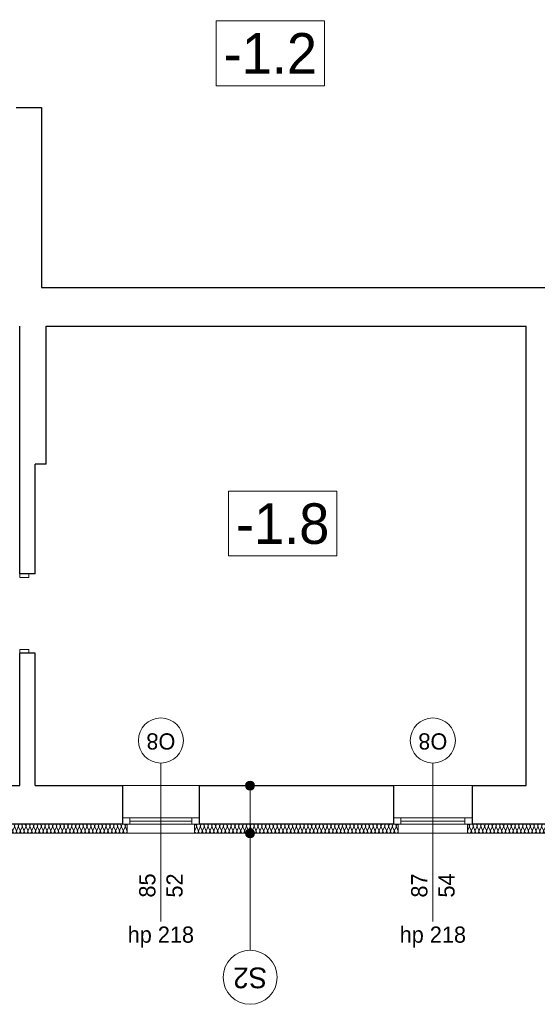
# Model space of a CAD drawing. Extents: x -21260 to 35740, y -2672 to 187028.
# Tile 6 of 120: x -6728 to -981, y 9537 to 20469. Entities that reach past the tile are written whole.
import ezdxf

# ---------------------------------------------------------------- set-up
doc = ezdxf.new("R2010")
doc.units = 0
doc.header["$MEASUREMENT"] = 0
doc.layers.add('arch izolacje_Nr_Pióra__3', color=7, linetype='Continuous', lineweight=13, true_color=0xff6600)
doc.layers.add('Arch ocieplenie_Nr_Pióra__22', color=7, linetype='Continuous', lineweight=9, true_color=0x7f7f7f)
doc.layers.add('Arch ocieplenie', color=7, linetype='Continuous')
doc.layers.add('Arch opisy', color=7, linetype='Continuous')
for name, color, linetype, lineweight in [('Arch opisy okien_Nr_Pióra__21', 7, 'Continuous', 13), ('Arch opisy_Nr_Pióra__1', 7, 'Continuous', 25), ('Arch opisy_Nr_Pióra__21', 7, 'Continuous', 13), ('INWENT OPISY_Nr_Pióra__21', 7, 'Continuous', 13), ('INWENT. DRZWI_Nr_Pióra__21', 7, 'Continuous', 13), ('INWENT. OKNA_Nr_Pióra__5', 7, 'Continuous', 13), ('INWENT.ŚCIANY_Nr_Pióra__1', 7, 'Continuous', 25), ('INWENT.ŚCIANY_Nr_Pióra__21', 7, 'Continuous', 13)]:
    doc.layers.add(name, color=color, linetype=linetype, lineweight=lineweight)
doc.styles.add('GENERATED_STYLE_3', font='txt')
doc.styles.add('GENERATED_STYLE_4', font='txt')
doc.styles.add('GENERATED_STYLE_6', font='txt')
doc.styles.add('GENERATED_STYLE_7', font='txt')

# ---------------------------------------------------------------- blocks, each defined once
blk = doc.blocks.new('Izolacja cieplna 14_127', base_point=(-8246, 11536))
at = {"layer": 'Arch ocieplenie_Nr_Pióra__22', "linetype": 'Continuous'}
for p, q in [((-8244, 11466), (-8227, 11506)), ((-8223, 11506), (-8205, 11466)), ((-8202, 11466), (-8184, 11506)), ((-8181, 11506), (-8163, 11466)), ((-8159, 11466), (-8142, 11506)), ((-8138, 11506), (-8121, 11466)), ((-8117, 11466), (-8100, 11506)), ((-8096, 11506), (-8078, 11466)), ((-8075, 11466), (-8057, 11506)), ((-8054, 11506), (-8036, 11466)), ((-8032, 11466), (-8015, 11506)), ((-8011, 11506), (-7994, 11466)), ((-7990, 11466), (-7972, 11506)), ((-7969, 11506), (-7951, 11466)), ((-7948, 11466), (-7930, 11506)), ((-7927, 11506), (-7909, 11466)), ((-7905, 11466), (-7888, 11506)), ((-7884, 11506), (-7867, 11466)), ((-7863, 11466), (-7845, 11506)), ((-7842, 11506), (-7824, 11466)), ((-7821, 11466), (-7803, 11506)), ((-7800, 11506), (-7782, 11466)), ((-7778, 11466), (-7761, 11506)), ((-7757, 11506), (-7740, 11466)), ((-7736, 11466), (-7718, 11506)), ((-7715, 11506), (-7697, 11466)), ((-7694, 11466), (-7676, 11506)), ((-7673, 11506), (-7655, 11466)), ((-7651, 11466), (-7634, 11506)), ((-7630, 11506), (-7613, 11466)), ((-7609, 11466), (-7591, 11506)), ((-7588, 11506), (-7570, 11466)), ((-7567, 11466), (-7549, 11506)), ((-7545, 11506), (-7528, 11466)), ((-7524, 11466), (-7507, 11506)), ((-7503, 11506), (-7486, 11466)), ((-7482, 11466), (-7464, 11506)), ((-7461, 11506), (-7443, 11466)), ((-7440, 11466), (-7422, 11506)), ((-7418, 11506), (-7401, 11466)), ((-7397, 11466), (-7380, 11506)), ((-7376, 11506), (-7358, 11466)), ((-7355, 11466), (-7337, 11506)), ((-7334, 11506), (-7316, 11466)), ((-7313, 11466), (-7295, 11506)), ((-7291, 11506), (-7274, 11466)), ((-7270, 11466), (-7253, 11506)), ((-7249, 11506), (-7231, 11466)), ((-7228, 11466), (-7210, 11506)), ((-7207, 11506), (-7189, 11466)), ((-7186, 11466), (-7168, 11506)), ((-7164, 11506), (-7147, 11466)), ((-7143, 11466), (-7126, 11506)), ((-7122, 11506), (-7104, 11466)), ((-7101, 11466), (-7083, 11506)), ((-7080, 11506), (-7062, 11466)), ((-7059, 11466), (-7041, 11506)), ((-7037, 11506), (-7020, 11466)), ((-7016, 11466), (-6999, 11506)), ((-6995, 11506), (-6977, 11466)), ((-6974, 11466), (-6956, 11506)), ((-6953, 11506), (-6935, 11466)), ((-6931, 11466), (-6914, 11506)), ((-6910, 11506), (-6893, 11466)), ((-6889, 11466), (-6872, 11506)), ((-6868, 11506), (-6850, 11466)), ((-6847, 11466), (-6829, 11506)), ((-6826, 11506), (-6808, 11466)), ((-6804, 11466), (-6787, 11506)), ((-6783, 11506), (-6766, 11466)), ((-6762, 11466), (-6745, 11506)), ((-6741, 11506), (-6723, 11466)), ((-6720, 11466), (-6702, 11506)), ((-6699, 11506), (-6681, 11466)), ((-6677, 11466), (-6660, 11506)), ((-6656, 11506), (-6639, 11466)), ((-6635, 11466), (-6617, 11506)), ((-6614, 11506), (-6596, 11466)), ((-6593, 11466), (-6575, 11506)), ((-6572, 11506), (-6554, 11466)), ((-6550, 11466), (-6533, 11506)), ((-6529, 11506), (-6512, 11466)), ((-6508, 11466), (-6490, 11506)), ((-6487, 11506), (-6469, 11466)), ((-6466, 11466), (-6448, 11506)), ((-6445, 11506), (-6427, 11466)), ((-6423, 11466), (-6406, 11506)), ((-6402, 11506), (-6385, 11466)), ((-6381, 11466), (-6363, 11506)), ((-6360, 11506), (-6342, 11466)), ((-6339, 11466), (-6321, 11506)), ((-6318, 11506), (-6300, 11466)), ((-6296, 11466), (-6279, 11506)), ((-6275, 11506), (-6258, 11466)), ((-6254, 11466), (-6236, 11506)), ((-6233, 11506), (-6215, 11466)), ((-6212, 11466), (-6194, 11506)), ((-6190, 11506), (-6173, 11466)), ((-6169, 11466), (-6152, 11506)), ((-6148, 11506), (-6131, 11466)), ((-6127, 11466), (-6109, 11506)), ((-6106, 11506), (-6088, 11466)), ((-6085, 11466), (-6067, 11506)), ((-6063, 11506), (-6046, 11466)), ((-6042, 11466), (-6025, 11506)), ((-6021, 11506), (-6003, 11466)), ((-6000, 11466), (-5982, 11506)), ((-5979, 11506), (-5961, 11466)), ((-5958, 11466), (-5940, 11506)), ((-5936, 11506), (-5919, 11466)), ((-5915, 11466), (-5898, 11506)), ((-5894, 11506), (-5876, 11466)), ((-5873, 11466), (-5855, 11506)), ((-5852, 11506), (-5834, 11466)), ((-5831, 11466), (-5813, 11506)), ((-5809, 11506), (-5792, 11466)), ((-5788, 11466), (-5771, 11506)), ((-5767, 11506), (-5749, 11466)), ((-5746, 11466), (-5728, 11506)), ((-5725, 11506), (-5707, 11466)), ((-5704, 11466), (-5686, 11506)), ((-5682, 11506), (-5665, 11466)), ((-5661, 11466), (-5644, 11506)), ((-5640, 11506), (-5622, 11466)), ((-5619, 11466), (-5601, 11506)), ((-5598, 11506), (-5580, 11466)), ((-5576, 11466), (-5559, 11506)), ((-5555, 11506), (-5538, 11466))]:
    blk.add_line(p, q, dxfattribs=at)
for centre, start_param, end_param in [((-8246, 11515), 4.299596, 6.283185), ((-8204, 11515), 4.299595, 8.266774), ((-8161, 11515), 4.299595, 8.266774), ((-8119, 11515), 4.299595, 8.266774), ((-8077, 11515), 4.299595, 8.266774), ((-8034, 11515), 4.299595, 8.266774), ((-7992, 11515), 4.299595, 8.266774), ((-7950, 11515), 4.299595, 8.266774), ((-7907, 11515), 4.299595, 8.266774), ((-7865, 11515), 4.299595, 8.266774), ((-7822, 11515), 4.299595, 8.266774), ((-7780, 11515), 4.299595, 8.266774), ((-7738, 11515), 4.299595, 8.266774), ((-7695, 11515), 4.299595, 8.266774), ((-7653, 11515), 4.299595, 8.266774), ((-7611, 11515), 4.299595, 8.266774), ((-7568, 11515), 4.299595, 8.266774), ((-7526, 11515), 4.299595, 8.266774), ((-7484, 11515), 4.299595, 8.266774), ((-7441, 11515), 4.299595, 8.266774), ((-7399, 11515), 4.299595, 8.266774), ((-7357, 11515), 4.299595, 8.266774), ((-7314, 11515), 4.299595, 8.266774), ((-7272, 11515), 4.299595, 8.266774), ((-7230, 11515), 4.299595, 8.266774), ((-7187, 11515), 4.299595, 8.266774), ((-7145, 11515), 4.299595, 8.266774), ((-7103, 11515), 4.299595, 8.266774), ((-7060, 11515), 4.299595, 8.266774), ((-7018, 11515), 4.299595, 8.266774), ((-6976, 11515), 4.299595, 8.266774), ((-6933, 11515), 4.299595, 8.266774), ((-6891, 11515), 4.299595, 8.266774), ((-6849, 11515), 4.299595, 8.266774), ((-6806, 11515), 4.299595, 8.266774), ((-6764, 11515), 4.299595, 8.266774), ((-6722, 11515), 4.299595, 8.266774), ((-6679, 11515), 4.299595, 8.266774), ((-6637, 11515), 4.299595, 8.266774), ((-6595, 11515), 4.299595, 8.266774), ((-6552, 11515), 4.299595, 8.266774), ((-6510, 11515), 4.299595, 8.266774), ((-6467, 11515), 4.299595, 8.266774), ((-6425, 11515), 4.299595, 8.266774), ((-6383, 11515), 4.299595, 8.266774), ((-6340, 11515), 4.299595, 8.266774), ((-6298, 11515), 4.299595, 8.266774), ((-6256, 11515), 4.299595, 8.266774), ((-6213, 11515), 4.299595, 8.266774), ((-6171, 11515), 4.299595, 8.266774), ((-6129, 11515), 4.299595, 8.266774), ((-6086, 11515), 4.299595, 8.266774), ((-6044, 11515), 4.299595, 8.266774), ((-6002, 11515), 4.299595, 8.266774), ((-5959, 11515), 4.299595, 8.266774), ((-5917, 11515), 4.299595, 8.266774), ((-5875, 11515), 4.299595, 8.266774), ((-5832, 11515), 4.299595, 8.266774), ((-5790, 11515), 4.299595, 8.266774), ((-5748, 11515), 4.299595, 8.266774), ((-5705, 11515), 4.299595, 8.266774), ((-5663, 11515), 4.299595, 8.266774), ((-5621, 11515), 4.299595, 8.266774), ((-5578, 11515), 4.299595, 8.266774), ((-5536, 11515), 0, 1.983589), ((-8225, 11457), 1.158003, 5.125183), ((-8182, 11457), 1.158003, 5.125183), ((-8140, 11457), 1.158003, 5.125183), ((-8098, 11457), 1.158003, 5.125183), ((-8055, 11457), 1.158003, 5.125183), ((-8013, 11457), 1.158003, 5.125183), ((-7971, 11457), 1.158003, 5.125183), ((-7928, 11457), 1.158003, 5.125183), ((-7886, 11457), 1.158003, 5.125183), ((-7844, 11457), 1.158003, 5.125183), ((-7801, 11457), 1.158003, 5.125183), ((-7759, 11457), 1.158003, 5.125183), ((-7717, 11457), 1.158003, 5.125183), ((-7674, 11457), 1.158003, 5.125183), ((-7632, 11457), 1.158003, 5.125183), ((-7590, 11457), 1.158003, 5.125183), ((-7547, 11457), 1.158003, 5.125183), ((-7505, 11457), 1.158003, 5.125183), ((-7463, 11457), 1.158003, 5.125183), ((-7420, 11457), 1.158003, 5.125183), ((-7378, 11457), 1.158003, 5.125183), ((-7336, 11457), 1.158003, 5.125183), ((-7293, 11457), 1.158003, 5.125183), ((-7251, 11457), 1.158003, 5.125183), ((-7209, 11457), 1.158003, 5.125183), ((-7166, 11457), 1.158003, 5.125183), ((-7124, 11457), 1.158003, 5.125183), ((-7081, 11457), 1.158003, 5.125183), ((-7039, 11457), 1.158003, 5.125183), ((-6997, 11457), 1.158003, 5.125183), ((-6954, 11457), 1.158003, 5.125183), ((-6912, 11457), 1.158003, 5.125183), ((-6870, 11457), 1.158003, 5.125183), ((-6827, 11457), 1.158003, 5.125183), ((-6785, 11457), 1.158003, 5.125183), ((-6743, 11457), 1.158003, 5.125183), ((-6700, 11457), 1.158003, 5.125183), ((-6658, 11457), 1.158003, 5.125183), ((-6616, 11457), 1.158003, 5.125183), ((-6573, 11457), 1.158003, 5.125183), ((-6531, 11457), 1.158003, 5.125183), ((-6489, 11457), 1.158003, 5.125183), ((-6446, 11457), 1.158003, 5.125183), ((-6404, 11457), 1.158003, 5.125183), ((-6362, 11457), 1.158003, 5.125183), ((-6319, 11457), 1.158003, 5.125183), ((-6277, 11457), 1.158003, 5.125183), ((-6235, 11457), 1.158003, 5.125183), ((-6192, 11457), 1.158003, 5.125183), ((-6150, 11457), 1.158003, 5.125183), ((-6108, 11457), 1.158003, 5.125183), ((-6065, 11457), 1.158003, 5.125183), ((-6023, 11457), 1.158003, 5.125183), ((-5981, 11457), 1.158003, 5.125183), ((-5938, 11457), 1.158003, 5.125183), ((-5896, 11457), 1.158003, 5.125183), ((-5854, 11457), 1.158003, 5.125183), ((-5811, 11457), 1.158003, 5.125183), ((-5769, 11457), 1.158003, 5.125183), ((-5726, 11457), 1.158003, 5.125183), ((-5684, 11457), 1.158003, 5.125183), ((-5642, 11457), 1.158003, 5.125183), ((-5599, 11457), 1.158003, 5.125183), ((-5557, 11457), 1.158003, 5.125183)]:
    blk.add_ellipse(centre, major_axis=(0, 21.3), ratio=0.995489, start_param=start_param, end_param=end_param, dxfattribs=at)
blk = doc.blocks.new('Izolacja cieplna 14_128', base_point=(-2526, 11536))
at = {"layer": 'Arch ocieplenie_Nr_Pióra__22', "linetype": 'Continuous'}
for p, q in [((-4766, 11506), (-4784, 11466)), ((-4745, 11466), (-4763, 11506)), ((-4724, 11506), (-4741, 11466)), ((-4702, 11466), (-4720, 11506)), ((-4681, 11506), (-4699, 11466)), ((-4660, 11466), (-4678, 11506)), ((-4638, 11506), (-4656, 11466)), ((-4617, 11466), (-4635, 11506)), ((-4596, 11506), (-4614, 11466)), ((-4575, 11466), (-4592, 11506)), ((-4553, 11506), (-4571, 11466)), ((-4532, 11466), (-4550, 11506)), ((-4511, 11506), (-4528, 11466)), ((-4489, 11466), (-4507, 11506)), ((-4468, 11506), (-4486, 11466)), ((-4447, 11466), (-4464, 11506)), ((-4425, 11506), (-4443, 11466)), ((-4404, 11466), (-4422, 11506)), ((-4383, 11506), (-4400, 11466)), ((-4361, 11466), (-4379, 11506)), ((-4340, 11506), (-4358, 11466)), ((-4319, 11466), (-4336, 11506)), ((-4297, 11506), (-4315, 11466)), ((-4276, 11466), (-4294, 11506)), ((-4255, 11506), (-4272, 11466)), ((-4233, 11466), (-4251, 11506)), ((-4212, 11506), (-4230, 11466)), ((-4191, 11466), (-4208, 11506)), ((-4169, 11506), (-4187, 11466)), ((-4148, 11466), (-4166, 11506)), ((-4127, 11506), (-4145, 11466)), ((-4105, 11466), (-4123, 11506)), ((-4084, 11506), (-4102, 11466)), ((-4063, 11466), (-4081, 11506)), ((-4041, 11506), (-4059, 11466)), ((-4020, 11466), (-4038, 11506)), ((-3999, 11506), (-4017, 11466)), ((-3978, 11466), (-3995, 11506)), ((-3956, 11506), (-3974, 11466)), ((-3935, 11466), (-3953, 11506)), ((-3914, 11506), (-3931, 11466)), ((-3892, 11466), (-3910, 11506)), ((-3871, 11506), (-3889, 11466)), ((-3850, 11466), (-3867, 11506)), ((-3828, 11506), (-3846, 11466)), ((-3807, 11466), (-3825, 11506)), ((-3786, 11506), (-3803, 11466)), ((-3764, 11466), (-3782, 11506)), ((-3743, 11506), (-3761, 11466)), ((-3722, 11466), (-3739, 11506)), ((-3700, 11506), (-3718, 11466)), ((-3679, 11466), (-3697, 11506)), ((-3658, 11506), (-3675, 11466)), ((-3636, 11466), (-3654, 11506)), ((-3615, 11506), (-3633, 11466)), ((-3594, 11466), (-3611, 11506)), ((-3572, 11506), (-3590, 11466)), ((-3551, 11466), (-3569, 11506)), ((-3530, 11506), (-3548, 11466)), ((-3508, 11466), (-3526, 11506)), ((-3487, 11506), (-3505, 11466)), ((-3466, 11466), (-3484, 11506)), ((-3445, 11506), (-3462, 11466)), ((-3423, 11466), (-3441, 11506)), ((-3402, 11506), (-3420, 11466)), ((-3381, 11466), (-3398, 11506)), ((-3359, 11506), (-3377, 11466)), ((-3338, 11466), (-3356, 11506)), ((-3317, 11506), (-3334, 11466)), ((-3295, 11466), (-3313, 11506)), ((-3274, 11506), (-3292, 11466)), ((-3253, 11466), (-3270, 11506)), ((-3231, 11506), (-3249, 11466)), ((-3210, 11466), (-3228, 11506)), ((-3189, 11506), (-3206, 11466)), ((-3167, 11466), (-3185, 11506)), ((-3146, 11506), (-3164, 11466)), ((-3125, 11466), (-3142, 11506)), ((-3103, 11506), (-3121, 11466)), ((-3082, 11466), (-3100, 11506)), ((-3061, 11506), (-3078, 11466)), ((-3039, 11466), (-3057, 11506)), ((-3018, 11506), (-3036, 11466)), ((-2997, 11466), (-3015, 11506)), ((-2975, 11506), (-2993, 11466)), ((-2954, 11466), (-2972, 11506)), ((-2933, 11506), (-2951, 11466)), ((-2911, 11466), (-2929, 11506)), ((-2890, 11506), (-2908, 11466)), ((-2869, 11466), (-2887, 11506)), ((-2848, 11506), (-2865, 11466)), ((-2826, 11466), (-2844, 11506)), ((-2805, 11506), (-2823, 11466)), ((-2784, 11466), (-2801, 11506)), ((-2762, 11506), (-2780, 11466)), ((-2741, 11466), (-2759, 11506)), ((-2720, 11506), (-2737, 11466)), ((-2698, 11466), (-2716, 11506)), ((-2677, 11506), (-2695, 11466)), ((-2656, 11466), (-2673, 11506)), ((-2634, 11506), (-2652, 11466)), ((-2613, 11466), (-2631, 11506)), ((-2592, 11506), (-2609, 11466)), ((-2570, 11466), (-2588, 11506)), ((-2549, 11506), (-2567, 11466)), ((-2528, 11466), (-2545, 11506))]:
    blk.add_line(p, q, dxfattribs=at)
for centre, start_param, end_param in [((-4786, 11515), 2.7288, 4.712389), ((-4743, 11515), 2.7288, 6.695979), ((-4701, 11515), 2.7288, 6.695979), ((-4658, 11515), 2.7288, 6.695979), ((-4615, 11515), 2.7288, 6.695979), ((-4573, 11515), 2.7288, 6.695979), ((-4530, 11515), 2.7288, 6.695979), ((-4487, 11515), 2.7288, 6.695979), ((-4445, 11515), 2.7288, 6.695979), ((-4402, 11515), 2.7288, 6.695979), ((-4360, 11515), 2.7288, 6.695979), ((-4317, 11515), 2.7288, 6.695979), ((-4274, 11515), 2.7288, 6.695979), ((-4232, 11515), 2.7288, 6.695979), ((-4189, 11515), 2.7288, 6.695979), ((-4146, 11515), 2.7288, 6.695979), ((-4104, 11515), 2.7288, 6.695979), ((-4061, 11515), 2.7288, 6.695979), ((-4018, 11515), 2.7288, 6.695979), ((-3976, 11515), 2.7288, 6.695979), ((-3933, 11515), 2.7288, 6.695979), ((-3890, 11515), 2.7288, 6.695979), ((-3848, 11515), 2.7288, 6.695979), ((-3805, 11515), 2.7288, 6.695979), ((-3763, 11515), 2.7288, 6.695979), ((-3720, 11515), 2.7288, 6.695979), ((-3677, 11515), 2.7288, 6.695979), ((-3635, 11515), 2.7288, 6.695979), ((-3592, 11515), 2.7288, 6.695979), ((-3549, 11515), 2.7288, 6.695979), ((-3507, 11515), 2.7288, 6.695979), ((-3464, 11515), 2.7288, 6.695979), ((-3421, 11515), 2.7288, 6.695979), ((-3379, 11515), 2.7288, 6.695979), ((-3336, 11515), 2.7288, 6.695979), ((-3293, 11515), 2.7288, 6.695979), ((-3251, 11515), 2.7288, 6.695979), ((-3208, 11515), 2.7288, 6.695979), ((-3166, 11515), 2.7288, 6.695979), ((-3123, 11515), 2.7288, 6.695979), ((-3080, 11515), 2.7288, 6.695979), ((-3038, 11515), 2.7288, 6.695979), ((-2995, 11515), 2.7288, 6.695979), ((-2952, 11515), 2.7288, 6.695979), ((-2910, 11515), 2.7288, 6.695979), ((-2867, 11515), 2.7288, 6.695979), ((-2824, 11515), 2.7288, 6.695979), ((-2782, 11515), 2.7288, 6.695979), ((-2739, 11515), 2.7288, 6.695979), ((-2696, 11515), 2.7288, 6.695979), ((-2654, 11515), 2.7288, 6.695979), ((-2611, 11515), 2.7288, 6.695979), ((-2569, 11515), 2.7288, 6.695979), ((-2526, 11515), 4.712389, 6.695979), ((-4765, 11457), 5.870392, 9.837571), ((-4722, 11457), 5.870392, 9.837571), ((-4679, 11457), 5.870392, 9.837571), ((-4637, 11457), 5.870392, 9.837571), ((-4594, 11457), 5.870392, 9.837571), ((-4551, 11457), 5.870392, 9.837571), ((-4509, 11457), 5.870392, 9.837571), ((-4466, 11457), 5.870392, 9.837571), ((-4423, 11457), 5.870392, 9.837571), ((-4381, 11457), 5.870392, 9.837571), ((-4338, 11457), 5.870392, 9.837571), ((-4296, 11457), 5.870392, 9.837571), ((-4253, 11457), 5.870392, 9.837571), ((-4210, 11457), 5.870392, 9.837571), ((-4168, 11457), 5.870392, 9.837571), ((-4125, 11457), 5.870392, 9.837571), ((-4082, 11457), 5.870392, 9.837571), ((-4040, 11457), 5.870392, 9.837571), ((-3997, 11457), 5.870392, 9.837571), ((-3954, 11457), 5.870392, 9.837571), ((-3912, 11457), 5.870392, 9.837571), ((-3869, 11457), 5.870392, 9.837571), ((-3826, 11457), 5.870392, 9.837571), ((-3784, 11457), 5.870392, 9.837571), ((-3741, 11457), 5.870392, 9.837571), ((-3699, 11457), 5.870392, 9.837571), ((-3656, 11457), 5.870392, 9.837571), ((-3613, 11457), 5.870392, 9.837571), ((-3571, 11457), 5.870392, 9.837571), ((-3528, 11457), 5.870392, 9.837571), ((-3485, 11457), 5.870392, 9.837571), ((-3443, 11457), 5.870392, 9.837571), ((-3400, 11457), 5.870392, 9.837571), ((-3357, 11457), 5.870392, 9.837571), ((-3315, 11457), 5.870392, 9.837571), ((-3272, 11457), 5.870392, 9.837571), ((-3230, 11457), 5.870392, 9.837571), ((-3187, 11457), 5.870392, 9.837571), ((-3144, 11457), 5.870392, 9.837571), ((-3102, 11457), 5.870392, 9.837571), ((-3059, 11457), 5.870392, 9.837571), ((-3016, 11457), 5.870392, 9.837571), ((-2974, 11457), 5.870392, 9.837571), ((-2931, 11457), 5.870392, 9.837571), ((-2888, 11457), 5.870392, 9.837571), ((-2846, 11457), 5.870392, 9.837571), ((-2803, 11457), 5.870392, 9.837571), ((-2760, 11457), 5.870392, 9.837571), ((-2718, 11457), 5.870392, 9.837571), ((-2675, 11457), 5.870392, 9.837571), ((-2633, 11457), 5.870392, 9.837571), ((-2590, 11457), 5.870392, 9.837571), ((-2547, 11457), 5.870392, 9.837571)]:
    blk.add_ellipse(centre, major_axis=(-21.3, 0), ratio=0.997517, start_param=start_param, end_param=end_param, dxfattribs=at)
blk = doc.blocks.new('Izolacja cieplna 14_129', base_point=(-1756, 11536))
at = {"layer": 'Arch ocieplenie_Nr_Pióra__22', "linetype": 'Continuous'}
for p, q in [((-1754, 11466), (-1737, 11506)), ((-1733, 11506), (-1715, 11466)), ((-1712, 11466), (-1694, 11506)), ((-1691, 11506), (-1673, 11466)), ((-1670, 11466), (-1652, 11506)), ((-1648, 11506), (-1631, 11466)), ((-1627, 11466), (-1610, 11506)), ((-1606, 11506), (-1589, 11466)), ((-1585, 11466), (-1567, 11506)), ((-1564, 11506), (-1546, 11466)), ((-1543, 11466), (-1525, 11506)), ((-1522, 11506), (-1504, 11466)), ((-1501, 11466), (-1483, 11506)), ((-1479, 11506), (-1462, 11466)), ((-1458, 11466), (-1441, 11506)), ((-1437, 11506), (-1420, 11466)), ((-1416, 11466), (-1398, 11506)), ((-1395, 11506), (-1377, 11466)), ((-1374, 11466), (-1356, 11506)), ((-1353, 11506), (-1335, 11466)), ((-1331, 11466), (-1314, 11506)), ((-1310, 11506), (-1293, 11466)), ((-1289, 11466), (-1272, 11506)), ((-1268, 11506), (-1250, 11466)), ((-1247, 11466), (-1229, 11506)), ((-1226, 11506), (-1208, 11466)), ((-1205, 11466), (-1187, 11506)), ((-1183, 11506), (-1166, 11466)), ((-1162, 11466), (-1145, 11506)), ((-1141, 11506), (-1124, 11466)), ((-1120, 11466), (-1102, 11506)), ((-1099, 11506), (-1081, 11466)), ((-1078, 11466), (-1060, 11506)), ((-1057, 11506), (-1039, 11466)), ((-1036, 11466), (-1018, 11506)), ((-1014, 11506), (-997, 11466)), ((-993, 11466), (-976, 11506)), ((-972, 11506), (-955, 11466)), ((-951, 11466), (-933, 11506)), ((-930, 11506), (-912, 11466)), ((-909, 11466), (-891, 11506)), ((-888, 11506), (-870, 11466)), ((-866, 11466), (-849, 11506)), ((-845, 11506), (-828, 11466)), ((-824, 11466), (-807, 11506)), ((-803, 11506), (-785, 11466)), ((-782, 11466), (-764, 11506)), ((-761, 11506), (-743, 11466)), ((-740, 11466), (-722, 11506)), ((-718, 11506), (-701, 11466)), ((-697, 11466), (-680, 11506)), ((-676, 11506), (-659, 11466)), ((-655, 11466), (-637, 11506)), ((-634, 11506), (-616, 11466)), ((-613, 11466), (-595, 11506)), ((-592, 11506), (-574, 11466)), ((-571, 11466), (-553, 11506)), ((-549, 11506), (-532, 11466)), ((-528, 11466), (-511, 11506)), ((-507, 11506), (-490, 11466)), ((-486, 11466), (-468, 11506)), ((-465, 11506), (-447, 11466)), ((-444, 11466), (-426, 11506)), ((-423, 11506), (-405, 11466)), ((-401, 11466), (-384, 11506)), ((-380, 11506), (-363, 11466)), ((-359, 11466), (-342, 11506)), ((-338, 11506), (-320, 11466)), ((-317, 11466), (-299, 11506)), ((-296, 11506), (-278, 11466)), ((-275, 11466), (-257, 11506)), ((-253, 11506), (-236, 11466)), ((-232, 11466), (-215, 11506)), ((-211, 11506), (-194, 11466)), ((-190, 11466), (-172, 11506)), ((-169, 11506), (-151, 11466)), ((-148, 11466), (-130, 11506)), ((-127, 11506), (-109, 11466)), ((-106, 11466), (-88, 11506)), ((-84, 11506), (-67, 11466)), ((-63, 11466), (-46, 11506)), ((-42, 11506), (-25, 11466)), ((-21, 11466), (-3, 11506)), ((0, 11506), (18, 11466)), ((21, 11466), (39, 11506)), ((42, 11506), (60, 11466)), ((64, 11466), (81, 11506)), ((85, 11506), (102, 11466))]:
    blk.add_line(p, q, dxfattribs=at)
for centre, start_param, end_param in [((-1756, 11515), 4.299596, 6.283185), ((-1714, 11515), 4.299595, 8.266774), ((-1671, 11515), 4.299595, 8.266774), ((-1629, 11515), 4.299595, 8.266774), ((-1587, 11515), 4.299595, 8.266774), ((-1545, 11515), 4.299595, 8.266774), ((-1502, 11515), 4.299595, 8.266774), ((-1460, 11515), 4.299595, 8.266774), ((-1418, 11515), 4.299595, 8.266774), ((-1375, 11515), 4.299595, 8.266774), ((-1333, 11515), 4.299595, 8.266774), ((-1291, 11515), 4.299595, 8.266774), ((-1249, 11515), 4.299595, 8.266774), ((-1206, 11515), 4.299595, 8.266774), ((-1164, 11515), 4.299595, 8.266774), ((-1122, 11515), 4.299595, 8.266774), ((-1080, 11515), 4.299595, 8.266774), ((-1037, 11515), 4.299595, 8.266774), ((-995, 11515), 4.299595, 8.266774), ((-953, 11515), 4.299595, 8.266774), ((-910, 11515), 4.299595, 8.266774), ((-868, 11515), 4.299595, 8.266774), ((-826, 11515), 4.299595, 8.266774), ((-784, 11515), 4.299595, 8.266774), ((-741, 11515), 4.299595, 8.266774), ((-699, 11515), 4.299595, 8.266774), ((-657, 11515), 4.299595, 8.266774), ((-615, 11515), 4.299595, 8.266774), ((-572, 11515), 4.299595, 8.266774), ((-530, 11515), 4.299595, 8.266774), ((-488, 11515), 4.299595, 8.266774), ((-445, 11515), 4.299595, 8.266774), ((-403, 11515), 4.299595, 8.266774), ((-361, 11515), 4.299595, 8.266774), ((-319, 11515), 4.299595, 8.266774), ((-276, 11515), 4.299595, 8.266774), ((-234, 11515), 4.299595, 8.266774), ((-192, 11515), 4.299595, 8.266774), ((-150, 11515), 4.299595, 8.266774), ((-107, 11515), 4.299595, 8.266774), ((-65, 11515), 4.299595, 8.266774), ((-23, 11515), 4.299595, 8.266774), ((20, 11515), 4.299595, 8.266774), ((62, 11515), 4.299595, 8.266774), ((104, 11515), 6.283185, 8.266774), ((-1735, 11457), 1.158003, 5.125183), ((-1693, 11457), 1.158003, 5.125183), ((-1650, 11457), 1.158003, 5.125183), ((-1608, 11457), 1.158003, 5.125183), ((-1566, 11457), 1.158003, 5.125183), ((-1523, 11457), 1.158003, 5.125183), ((-1481, 11457), 1.158003, 5.125183), ((-1439, 11457), 1.158003, 5.125183), ((-1397, 11457), 1.158003, 5.125183), ((-1354, 11457), 1.158003, 5.125183), ((-1312, 11457), 1.158003, 5.125183), ((-1270, 11457), 1.158003, 5.125183), ((-1228, 11457), 1.158003, 5.125183), ((-1185, 11457), 1.158003, 5.125183), ((-1143, 11457), 1.158003, 5.125183), ((-1101, 11457), 1.158003, 5.125183), ((-1058, 11457), 1.158003, 5.125183), ((-1016, 11457), 1.158003, 5.125183), ((-974, 11457), 1.158003, 5.125183), ((-932, 11457), 1.158003, 5.125183), ((-889, 11457), 1.158003, 5.125183), ((-847, 11457), 1.158003, 5.125183), ((-805, 11457), 1.158003, 5.125183), ((-763, 11457), 1.158003, 5.125183), ((-720, 11457), 1.158003, 5.125183), ((-678, 11457), 1.158003, 5.125183), ((-636, 11457), 1.158003, 5.125183), ((-593, 11457), 1.158003, 5.125183), ((-551, 11457), 1.158003, 5.125183), ((-509, 11457), 1.158003, 5.125183), ((-467, 11457), 1.158003, 5.125183), ((-424, 11457), 1.158003, 5.125183), ((-382, 11457), 1.158003, 5.125183), ((-340, 11457), 1.158003, 5.125183), ((-298, 11457), 1.158003, 5.125183), ((-255, 11457), 1.158003, 5.125183), ((-213, 11457), 1.158003, 5.125183), ((-171, 11457), 1.158003, 5.125183), ((-128, 11457), 1.158003, 5.125183), ((-86, 11457), 1.158003, 5.125183), ((-44, 11457), 1.158003, 5.125183), ((-2, 11457), 1.158003, 5.125183), ((41, 11457), 1.158003, 5.125183), ((83, 11457), 1.158003, 5.125183)]:
    blk.add_ellipse(centre, major_axis=(0, 21.3), ratio=0.99382, start_param=start_param, end_param=end_param, dxfattribs=at)
blk = doc.blocks.new('Linia_29', base_point=(-4170, 11436))
at = {"layer": 'Arch opisy_Nr_Pióra__21', "linetype": 'Continuous'}
blk.add_line((-4170, 11436), (-4170, 10137), dxfattribs=at)
blk.add_circle((-4170, 9837), 300, dxfattribs=at)
blk = doc.blocks.new('Linia_30', base_point=(-4170, 11966))
at = {"layer": 'Arch opisy_Nr_Pióra__21', "linetype": 'Continuous'}
for points in [[(-4120, 11966), (-4123, 11985), (-4134, 12001), (-4150, 12012), (-4170, 12016), (-4189, 12012), (-4205, 12001), (-4216, 11985), (-4220, 11966), (-4216, 11947), (-4205, 11931), (-4189, 11920), (-4170, 11916), (-4150, 11920), (-4134, 11931), (-4123, 11947)], [(-4120, 11436), (-4123, 11455), (-4134, 11471), (-4150, 11482), (-4170, 11486), (-4189, 11482), (-4205, 11471), (-4216, 11455), (-4220, 11436), (-4216, 11417), (-4205, 11401), (-4189, 11390), (-4170, 11386), (-4150, 11390), (-4134, 11401), (-4123, 11417)]]:
    blk.add_hatch(color=256, dxfattribs=at).paths.add_polyline_path(points, flags=0)
blk.add_line((-4170, 11916), (-4170, 11486), dxfattribs=at)
for centre in [(-4170, 11966), (-4170, 11436)]:
    blk.add_circle(centre, 50, dxfattribs=at)

msp = doc.modelspace()

# ---------------------------------------------------------------- linework, layer by layer
at = {"layer": 'arch izolacje_Nr_Pióra__3', "linetype": 'Continuous'}
for p, q in [((-5535.9, 11435.9), (-5535.9, 11535.9)), ((-4785.9, 11435.9), (-4785.9, 11535.9)), ((-2525.9, 11535.9), (-2525.9, 11435.9)), ((-1755.9, 11535.9), (-1755.9, 11435.9)), ((-10940.9, 11435.9), (4775.7, 11435.9)), ((-8245.9, 11435.9), (-5535.9, 11435.9)), ((-2525.9, 11435.9), (-4785.9, 11435.9)), ((-1755.9, 11435.9), (104.1, 11435.9))]:
    msp.add_line(p, q, dxfattribs=at)
at = {"layer": 'Arch opisy okien_Nr_Pióra__21', "linetype": 'Continuous'}
for centre in [(-5160.9, 12465.9), (-2140.9, 12465.9)]:
    msp.add_circle(centre, 250, dxfattribs=at)
at = {"layer": 'Arch opisy_Nr_Pióra__21', "linetype": 'Continuous'}
for p, q in [((-3345.3, 20455.7), (-4545.3, 20455.7)), ((-4545.3, 20455.7), (-4545.3, 19735.7)), ((-3345.3, 19735.7), (-3345.3, 20455.7)), ((-4545.3, 19735.7), (-3345.3, 19735.7)), ((-3208.4, 15235.9), (-4408.4, 15235.9)), ((-4408.4, 15235.9), (-4408.4, 14515.9)), ((-3208.4, 14515.9), (-3208.4, 15235.9)), ((-4408.4, 14515.9), (-3208.4, 14515.9))]:
    msp.add_line(p, q, dxfattribs=at)
at = {"layer": 'INWENT OPISY_Nr_Pióra__21', "linetype": 'Continuous'}
for p, q in [((-5160.9, 12215.9), (-5160.9, 10455.9)), ((-2140.9, 12215.9), (-2140.9, 10455.9))]:
    msp.add_line(p, q, dxfattribs=at)
at = {"layer": 'INWENT. DRZWI_Nr_Pióra__21', "linetype": 'Continuous'}
for p, q in [((-6725.9, 14275.9), (-6725.9, 14315.9)), ((-6725.9, 14275.9), (-6625.9, 14275.9)), ((-6625.9, 14275.9), (-6625.9, 14315.9)), ((-6725.9, 13475.9), (-6625.9, 13475.9)), ((-6725.9, 13475.9), (-6725.9, 13435.9)), ((-6625.9, 13475.9), (-6625.9, 13435.9))]:
    msp.add_line(p, q, dxfattribs=at)
at = {"layer": 'INWENT. OKNA_Nr_Pióra__5', "linetype": 'Continuous'}
for p, q in [((-4735.9, 11605.9), (-5585.9, 11605.9)), ((-5585.9, 11535.9), (-5585.9, 11605.9)), ((-5505.9, 11535.9), (-5505.9, 11605.9)), ((-4815.9, 11535.9), (-4815.9, 11605.9)), ((-4735.9, 11535.9), (-4735.9, 11605.9)), ((-1705.9, 11605.9), (-2575.9, 11605.9)), ((-2575.9, 11535.9), (-2575.9, 11605.9)), ((-2495.9, 11535.9), (-2495.9, 11605.9)), ((-1785.9, 11535.9), (-1785.9, 11605.9)), ((-1705.9, 11535.9), (-1705.9, 11605.9)), ((-5585.9, 11535.9), (-4735.9, 11535.9)), ((-5505.9, 11570.9), (-4815.9, 11570.9)), ((-2575.9, 11535.9), (-1705.9, 11535.9)), ((-2495.9, 11570.9), (-1785.9, 11570.9))]:
    msp.add_line(p, q, dxfattribs=at)
at = {"layer": 'INWENT.ŚCIANY_Nr_Pióra__1', "linetype": 'Continuous'}
for p, q in [((-6765.9, 19495.9), (-6485.9, 19495.9)), ((-6485.9, 19495.9), (-6485.9, 17495.9)), ((-6485.9, 17495.9), (-775.9, 17495.9)), ((-6725.9, 14315.9), (-6725.9, 17065.9)), ((-6725.9, 14315.9), (-6725.9, 17065.9)), ((-6435.9, 17065.9), (-1105.9, 17065.9)), ((-6435.9, 15535.9), (-6435.9, 17065.9)), ((-1105.9, 11965.9), (-1105.9, 17065.9)), ((-6435.9, 15535.9), (-6555.9, 15535.9)), ((-6555.9, 14315.9), (-6555.9, 15535.9)), ((-6555.9, 14315.9), (-6725.9, 14315.9)), ((-6725.9, 11965.9), (-6725.9, 13435.9)), ((-6725.9, 11965.9), (-6725.9, 13435.9)), ((-6555.9, 13435.9), (-6725.9, 13435.9)), ((-6555.9, 11965.9), (-6555.9, 13435.9)), ((-8195.9, 11965.9), (-6725.9, 11965.9)), ((-6555.9, 11965.9), (-5585.9, 11965.9)), ((-5585.9, 11965.9), (-5585.9, 11535.9)), ((-4735.9, 11965.9), (-4735.9, 11535.9)), ((-4735.9, 11965.9), (-2575.9, 11965.9)), ((-2575.9, 11965.9), (-2575.9, 11535.9)), ((-1705.9, 11965.9), (-1705.9, 11535.9)), ((-1705.9, 11965.9), (-1105.9, 11965.9)), ((-5585.9, 11535.9), (-8195.9, 11535.9)), ((-2575.9, 11535.9), (-4735.9, 11535.9)), ((54.1, 11535.9), (-1705.9, 11535.9))]:
    msp.add_line(p, q, dxfattribs=at)
at = {"layer": 'INWENT.ŚCIANY_Nr_Pióra__21', "linetype": 'Continuous'}
for p, q in [((-5585.9, 11965.9), (-4735.9, 11965.9)), ((-2575.9, 11965.9), (-1705.9, 11965.9)), ((-4735.9, 11535.9), (-5585.9, 11535.9)), ((-1705.9, 11535.9), (-2575.9, 11535.9))]:
    msp.add_line(p, q, dxfattribs=at)

# ---------------------------------------------------------------- block references
at = {"layer": 'Arch ocieplenie', "color": 104, "linetype": 'Continuous', "lineweight": 9, "true_color": 0x029e21}
for name, p in [('Izolacja cieplna 14_127', (-8245.9, 11535.9)), ('Izolacja cieplna 14_128', (-2525.9, 11535.9)), ('Izolacja cieplna 14_129', (-1755.9, 11535.9))]:
    msp.add_blockref(name, p, dxfattribs=at)
at = {"layer": 'Arch opisy', "linetype": 'Continuous'}
for name, p in [('Linia_30', (-4169.5, 11965.9)), ('Linia_29', (-4169.5, 11435.9))]:
    msp.add_blockref(name, p, dxfattribs=at)

# ---------------------------------------------------------------- texts
at = {"layer": 'Arch opisy okien_Nr_Pióra__21', "linetype": 'Continuous', "char_height": 180, "attachment_point": 2, "rotation": 180, "style": 'GENERATED_STYLE_6'}
for insert in [(-5160.9, 12365.6), (-2140.9, 12365.6)]:
    msp.add_mtext('{O8}', dxfattribs=dict(at, insert=insert))
at = {"layer": 'Arch opisy_Nr_Pióra__1', "linetype": 'Continuous', "char_height": 450, "attachment_point": 8, "style": 'GENERATED_STYLE_3'}
for s, insert in [('{-1.2}', (-3945.3, 19870.7)), ('{-1.8}', (-3808.4, 14642.9))]:
    msp.add_mtext(s, dxfattribs=dict(at, insert=insert))
at = {"layer": 'Arch opisy_Nr_Pióra__1', "linetype": 'Continuous', "insert": (-4169.5, 9715.4), "char_height": 230, "attachment_point": 2, "rotation": 180, "style": 'GENERATED_STYLE_4'}
msp.add_mtext('{S2}', dxfattribs=at)
at = {"layer": 'INWENT OPISY_Nr_Pióra__21', "linetype": 'Continuous', "char_height": 180, "width": 1346.334, "attachment_point": 2, "rotation": 90, "line_spacing_factor": 1.007146, "style": 'GENERATED_STYLE_7'}
for s, insert in [('{85\\P52}', (-5401.7, 10855.9)), ('{87\\P54}', (-2381.7, 10855.9))]:
    msp.add_mtext(s, dxfattribs=dict(at, insert=insert))
at = {"layer": 'INWENT OPISY_Nr_Pióra__21', "linetype": 'Continuous', "char_height": 180, "attachment_point": 2, "style": 'GENERATED_STYLE_7'}
for insert in [(-5160.9, 10400.6), (-2140.9, 10400.6)]:
    msp.add_mtext('{hp 218}', dxfattribs=dict(at, insert=insert))

doc.saveas('drawing.dxf')
